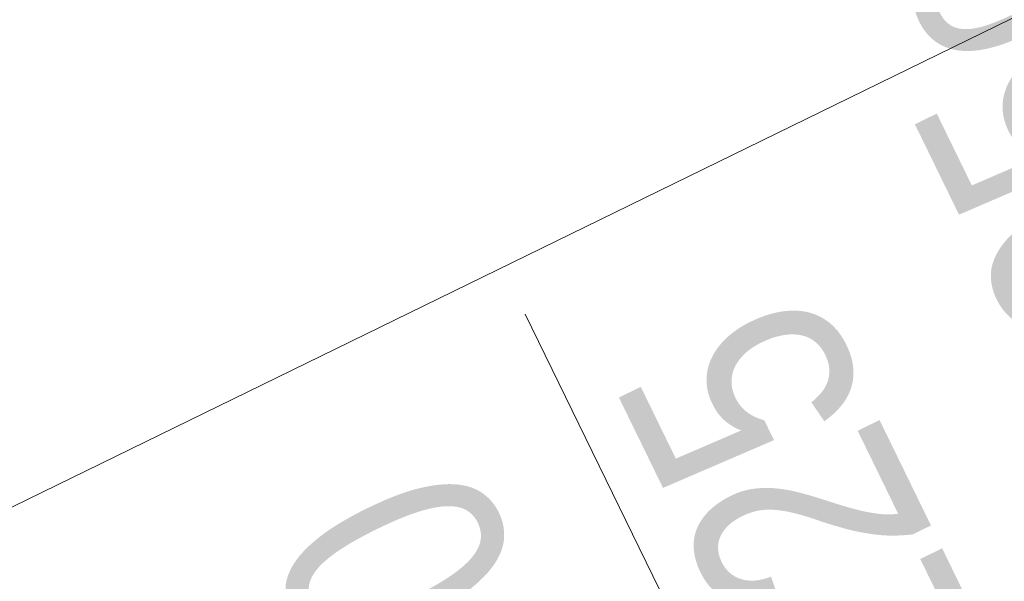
# Model space of a CAD drawing. Extents: x 6414462 to 20492237, y 5756825 to 17376351.
# Tile 70 of 127: x 6497763.587 to 6497764.026, y 5809733.857 to 5809734.107. Entities that reach past the tile are written whole.
import ezdxf

# ---------------------------------------------------------------- set-up
doc = ezdxf.new("R2010")
doc.units = 0
doc.layers.add('A-GLAZ', color=7, linetype='Continuous', lineweight=5)
doc.layers.add('A-GLAZ-IDEN', color=7, linetype='Continuous', lineweight=5)
doc.styles.add('Arial Narrow_1', font='txt', dxfattribs={"height": 1.5})

# ---------------------------------------------------------------- blocks, each defined once
blk = doc.blocks.new('Windows_S9000-Double-Vent-Window-with-Sashbars - O3 Windows_S9000-Double-Vent-Window-with-Sashbars 2-V10-__-00_00 Przyziemie PB')
at = {"layer": 'A-GLAZ'}
blk.add_line((69, -23.35), (-69, -23.35), dxfattribs=at)
blk = doc.blocks.new('OOk oznaczenia okien __NL orneta - Oznaczenie okien standard flip-8779538-__-00_00 Przyziemie PB')
at = {"layer": 'A-GLAZ-IDEN'}
blk.add_line((0, 0.30949), (0, -0.30949), dxfattribs=at)

msp = doc.modelspace()

# ---------------------------------------------------------------- block references
at = {"layer": 'A-GLAZ', "xscale": 0.01, "yscale": 0.01, "zscale": 0.01, "rotation": 26.03236155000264}
msp.add_blockref('Windows_S9000-Double-Vent-Window-with-Sashbars - O3 Windows_S9000-Double-Vent-Window-with-Sashbars 2-V10-__-00_00 Przyziemie PB', (6497763.69953, 5809734.20663, 0.1), dxfattribs=at)
at = {"layer": 'A-GLAZ-IDEN', "xscale": 0.4999999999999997, "yscale": 0.4999999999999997, "zscale": 0.4999999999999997, "rotation": 26.03236155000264}
msp.add_blockref('OOk oznaczenia okien __NL orneta - Oznaczenie okien standard flip-8779538-__-00_00 Przyziemie PB', (6497763.88006, 5809733.83702, 0.1), dxfattribs=at)

# ---------------------------------------------------------------- texts
at = {"layer": 'A-GLAZ-IDEN', "char_height": 0.1, "attachment_point": 1, "rotation": 116.0324, "style": 'Arial Narrow_1'}
for s, insert, width in [('hp=105cm', (6497764.15094, 5809733.72271, 0.1), 0.538734), ('125', (6497763.93371, 5809733.77561, 0.1), 0.192405), ('140', (6497763.77918, 5809733.70013, 0.1), 0.192405)]:
    msp.add_mtext(s, dxfattribs=dict(at, insert=insert, width=width))

doc.saveas('drawing.dxf')
